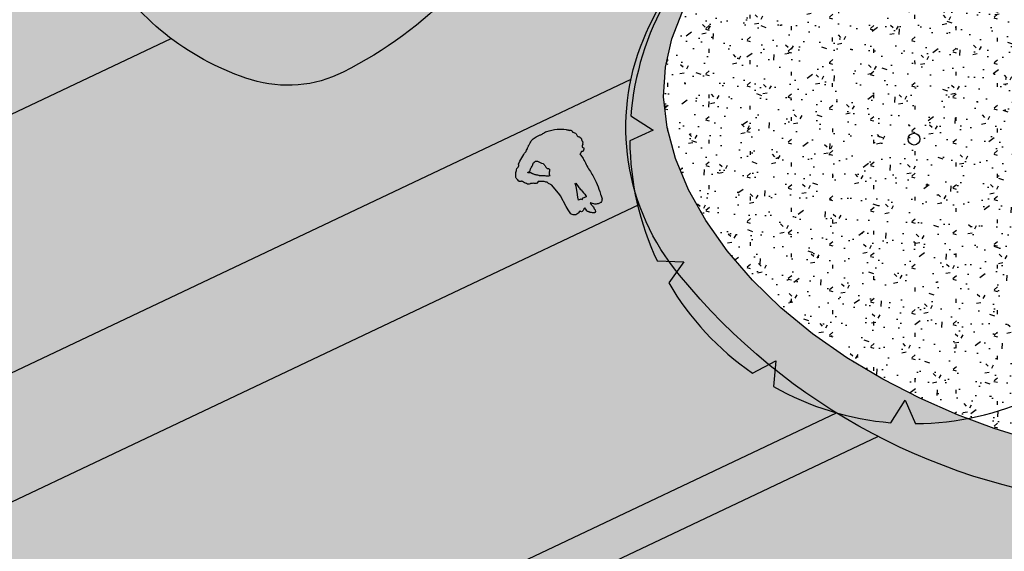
# Model space of a CAD drawing. Header units: metres. Extents: x 233585 to 233911, y 556986 to 557213.
# Tile 49 of 58: x 233777.25 to 233789.89, y 557118.47 to 557125.29. Entities that reach past the tile are written whole.
import ezdxf

# ---------------------------------------------------------------- set-up
doc = ezdxf.new("R2010")
doc.units = ezdxf.units.M
for name, color, linetype, true_color in [('_D_bepl hatch sierbeplanting', 7, 'Continuous', 0x5cab67), ('_D_Bomen1', 7, 'Continuous', 0x12f429), ('_D_People from above', 7, 'Continuous', 0xfc0000)]:
    doc.layers.add(name, color=color, linetype=linetype, true_color=true_color)
for name, color, linetype in [('_D_Design lines', 5, 'Continuous'), ('_D_Hatch_Brick', 7, 'Continuous'), ('_D_Hatches_materials', 253, 'Continuous'), ('hatch', 254, 'Continuous')]:
    doc.layers.add(name, color=color, linetype=linetype)
pattern_1 = [(25.32957, (233760.73632, 557062.104), (-0.1069561, 0.2259655), []), (115.3296, (233760.7363, 557062.104), (-0.451931, -0.2139122), [0.25, -0.25]), (115.3296, (233760.85533, 557062.4369), (-0.451931, -0.2139122), [0.25, -0.25])]

# ---------------------------------------------------------------- blocks, each defined once
blk = doc.blocks.new('People plan5_cad-block.com')
at = {"layer": 'hatch'}
h = blk.add_hatch(color=256, dxfattribs=at)
h.dxf.hatch_style = 1
edge = h.paths.add_edge_path(flags=16)
edge.add_arc((-60.3, -78.5), 283.4, 234.1111, 237.96359, ccw=False)
edge.add_arc((487.6, 678.7), 1218, 232.85398, 234.1111, ccw=False)
edge.add_arc((-228.3, -266.3), 32.5, 215.64917, 232.85398, ccw=False)
edge.add_arc((-412.4, -398.3), 194.1, 35.64917, 40.82795)
edge.add_arc((-272, -277), 8.55, 40.82795, 84.27597)
edge.add_arc((-270.7, -264.4), 4.17, 231.25369, 264.27597, ccw=False)
edge.add_arc((-322.8, -329.2), 79, 51.25369, 56.43741)
edge.add_arc((-286.5, -274.5), 13.3, 56.43741, 73.88419)
edge.add_line((-282.8, -261.7), (-288.2, -260.2))
edge.add_arc((-288.3, -259.5), 0.642, 171.55638, 280.70816, ccw=False)
edge.add_arc((-285.5, -259.9), 3.48, 94.13663, 171.55638, ccw=False)
edge.add_arc((-303.1, -16.1), 241, 274.13663, 277.09834)
edge.add_arc((-275.4, -238.9), 16.4, 277.09834, 307.1846)
edge.add_arc((-275.4, -238.9), 16.4, 307.1846, 334.89202)
edge.add_arc((-232.4, -259.1), 31, 124.99575, 154.89202, ccw=False)
edge.add_arc((-206.9, -295.5), 75.4, 116.57983, 124.99575, ccw=False)
edge.add_arc((-265.1, -179.1), 54.6, 296.57983, 314.523)
edge.add_arc((-250, -194.5), 33.1, 314.523, 330.3337)
edge.add_arc((-194.6, -226.1), 30.7, 128.04686, 150.3337, ccw=False)
edge.add_arc((-209.3, -207.2), 6.77, 94.38589, 128.04686, ccw=False)
edge.add_arc((-214.6, -139.2), 61.5, 274.38589, 283.48114)
edge.add_arc((-200.7, -197.2), 1.83, 283.48114, 343.35897)
edge.add_arc((-197, -198.3), 1.99, 103.5204, 163.35897, ccw=False)
edge.add_arc((-162.3, -342.6), 150.4, 100.55763, 103.5204, ccw=False)
edge.add_arc((-189.1, -198.6), 3.95, 49.63966, 100.55763, ccw=False)
edge.add_arc((-178.6, -186.2), 12.3, 229.63966, 264.23624)
edge.add_arc((-180.5, -204.9), 6.5, 33.71036, 84.23624, ccw=False)
edge.add_arc((-39.6, -111), 162.8, 213.71036, 232.32679)
edge.add_arc((-144.1, -246.3), 8.14, 16.00504, 52.32679, ccw=False)
edge.add_arc((-578.1, -370.8), 459.7, 12.61402, 16.00504, ccw=False)
edge.add_arc((-664, -390), 547.7, 11.03385, 12.61402, ccw=False)
edge.add_arc((-113, -282.6), 13.7, 191.03385, 259.03037)
edge.add_arc((-118.4, -310.6), 14.8, 69.54191, 79.03037, ccw=False)
edge.add_arc((-143.4, -320.1), 38.2, 22.01837, 37.77209, ccw=False)
edge.add_arc((-136, -301.3), 28.3, 316.75971, 350.84641, ccw=False)
edge.add_arc((-84.4, -349.8), 42.5, 136.75971, 160.52562)
edge.add_arc((-86.6, -349), 40.1, 160.52562, 173.11667)
edge.add_arc((-80.2, -349.8), 46.6, 173.11667, 191.93463)
edge.add_arc((-170, -507.6), 154.7, 73.37909, 78.3846)
edge.add_arc((-131.2, -318.9), 38, 238.91775, 258.3846, ccw=False)
edge.add_arc((-267.8, -545.4), 226.4, 58.91775, 66.99284)
edge.add_line((-179.2, -336.9), (-210.2, -322))
edge.add_arc((-213.8, -320.2), 3.93, 333.6813, 371.15774)
edge.add_arc((-211.2, -320), 1.37, 21.82486, 65.31154)
edge = h.paths.add_edge_path(flags=16)
edge.add_line((37.3, -647.2), (14.1, -647.2))
edge.add_line((14.1, -647.2), (20.3, -623.1))
edge.add_line((20.3, -623.1), (32.4, -579.4))
edge.add_line((32.4, -579.4), (43.2, -531.4))
edge.add_line((43.2, -531.4), (45.3, -514.3))
edge.add_line((45.3, -514.3), (45.7, -506.6))
edge.add_line((45.7, -506.6), (53.5, -504.6))
edge.add_line((53.5, -504.6), (60, -539.6))
edge.add_arc((290.9, -496.7), 234.9, 190.53572, 199.70572)
edge.add_arc((-465.2, -767.5), 568.3, 13.16548, 19.70572, ccw=False)
edge.add_arc((80.9, -639.7), 7.44, -3.03418, 13.16548, ccw=False)
edge.add_arc((53.7, -638.3), 34.7, 345.18467, 356.96582, ccw=False)
edge.add_line((87.2, -647.2), (50.8, -647.2))
edge.add_arc((50.8, -650.3), 3.14, 90, 171.9444)
edge.add_arc((71.2, -653.2), 23.7, 171.9444, 192.01504)
edge.add_line((48, -658.1), (44.5, -654.4))
edge.add_line((44.5, -654.4), (37.3, -647.2))
edge = h.paths.add_edge_path()
edge.add_line((227.5, -149), (233.1, -149.9))
edge.add_arc((232.5, -153.7), 3.9, 10.12604, 81.42707, ccw=False)
edge.add_arc((252.1, -150.2), 16, 190.12604, 231.71382)
edge.add_arc((233.6, -173.7), 13.9, -17.52636, 51.71382, ccw=False)
edge.add_arc((289.2, -191.2), 44.4, 162.47364, 179.36304)
edge.add_arc((228.2, -190.5), 16.6, 348.01369, 359.36304, ccw=False)
edge.add_arc((246.9, -194.5), 2.51, 168.01369, 234.75293)
edge.add_arc((244.2, -198.3), 2.18, -8.65574, 54.75293, ccw=False)
edge.add_arc((279.3, -203.7), 33.4, 171.34426, 188.99741)
edge.add_arc((241.9, -209.6), 4.49, -51.7439, 8.99741, ccw=False)
edge.add_arc((310.5, -296.6), 106.3, 128.2561, 132.42023)
edge.add_arc((240.7, -220.2), 2.85, 132.42023, 216.43665)
edge.add_arc((236, -223.7), 3.03, -41.53149, 36.43665, ccw=False)
edge.add_arc((226.9, -215.6), 15.2, 292.38215, 318.46851, ccw=False)
edge.add_arc((233.4, -231.5), 1.89, 112.38215, 151.80778)
edge.add_arc((-2, -105.3), 265.2, 329.05407, 331.80778, ccw=False)
edge.add_arc((228.3, -243.4), 3.34, 149.05407, 225.21188)
edge.add_arc((236.3, -235.4), 14.6, 225.21188, 254.46835)
edge.add_arc((231.7, -251.9), 2.55, -13.8984, 74.46835, ccw=False)
edge.add_arc((163.5, -235), 72.8, 334.86755, 346.1016, ccw=False)
edge.add_arc((189.6, -247.3), 44, 313.43936, 334.86755, ccw=False)
edge.add_arc((216.9, -276.2), 4.17, 252.79986, 313.43936, ccw=False)
edge.add_arc((201.9, -324.7), 46.6, 72.79986, 81.52336)
edge.add_arc((209.5, -274), 4.64, 211.85419, 261.52336, ccw=False)
edge.add_line((205.5, -276.4), (201.2, -278.9))
edge.add_line((201.2, -278.9), (195, -283.1))
edge.add_line((195, -283.1), (184.2, -291.4))
edge.add_line((184.2, -291.4), (181.8, -292.4))
edge.add_arc((8.2, -361.9), 187.1, 7.85653, 21.80176, ccw=False)
edge.add_arc((57.9, -355), 136.9, 1.51113, 7.85653, ccw=False)
edge.add_arc((1021.8, -329.6), 827.4, 181.51113, 189.33602)
edge.add_arc((-448.5, -571.3), 662.7, 0.31636, 9.33602, ccw=False)
edge.add_arc((-938.6, -574), 1152.8, -3.9184, 0.31636, ccw=False)
edge.add_arc((107.4, -645.6), 104.3, 343.28607, 356.0816, ccw=False)
edge.add_arc((220, -679.4), 13.2, 163.28607, 190.95914)
edge.add_arc((141.6, -694.6), 66.6, -19.518, 10.95914, ccw=False)
edge.add_arc((165, -702.9), 41.8, 294.26985, 340.482, ccw=False)
edge.add_arc((168.2, -710.1), 33.9, 250.42343, 294.26985, ccw=False)
edge.add_arc((131.9, -812.4), 74.7, 70.42343, 83.80704)
edge.add_arc((142.5, -714.7), 23.6, 236.34305, 263.80704, ccw=False)
edge.add_arc((199.1, -629.7), 125.7, 227.33757, 236.34305, ccw=False)
edge.add_line((113.9, -722.1), (100.6, -709.9))
edge.add_line((100.6, -709.9), (96.9, -707.6))
edge.add_arc((345.5, -657.9), 253.6, 191.31021, 198.85774)
edge.add_arc((53.3, -757.7), 55.2, 6.19821, 18.85774, ccw=False)
edge.add_arc((-114.7, -776), 224.3, 1.64612, 6.19821, ccw=False)
edge.add_arc((138.5, -768.7), 29, 181.64612, 197.51856)
edge.add_arc((92.1, -783.3), 19.6, -2.18431, 17.51856, ccw=False)
edge.add_arc((92.1, -783.3), 19.6, 301.39944, 357.81569, ccw=False)
edge.add_arc((96.9, -791.3), 10.3, 243.21366, 301.39944, ccw=False)
edge.add_arc((148.8, -688.6), 125.4, 238.16557, 243.21366, ccw=False)
edge.add_arc((161.2, -668.5), 149, 231.07859, 238.16557, ccw=False)
edge.add_arc((60.2, -793.6), 11.8, 51.07859, 68.00419)
edge.add_arc((68.3, -773.7), 9.71, 210.34864, 248.00419, ccw=False)
edge.add_arc((43.1, -788.4), 19.4, 30.34864, 54.62575)
edge.add_arc((81.7, -734.1), 47.2, 222.90113, 234.62575, ccw=False)
edge.add_arc((55.7, -758.2), 11.8, 188.43778, 222.90113, ccw=False)
edge.add_line((44.1, -759.9), (41.6, -743))
edge.add_line((41.6, -743), (39.7, -729.9))
edge.add_arc((43.8, -746.8), 17.4, 103.79955, 116.16462)
edge.add_arc((23.3, -705), 29.2, 277.45771, 296.16462, ccw=False)
edge.add_arc((7.6, -720.8), 23.5, 306.81331, 325.99698, ccw=False)
edge.add_arc((-37.4, -660.7), 98.5, 298.12515, 306.81331, ccw=False)
edge.add_arc((3.4, -737), 12.1, 272.38532, 298.12515, ccw=False)
edge.add_arc((3.4, -737), 12.1, 225.17036, 272.38532, ccw=False)
edge.add_arc((3.4, -737), 12.1, 205.43484, 225.17036, ccw=False)
edge.add_line((-7.5, -742.1), (-9.4, -738.3))
edge.add_arc((22.5, -859.6), 125.5, 104.71768, 106.32008)
edge.add_arc((13.1, -827.5), 92, 106.32008, 117.00538)
edge.add_arc((118.1, -1033.5), 323.2, 117.00538, 118.71028)
edge.add_arc((-50.2, -726.3), 27.1, 259.08365, 298.71028, ccw=False)
edge.add_arc((-44.3, -696), 58, 226.93894, 259.08365, ccw=False)
edge.add_arc((-62.7, -715.6), 31.1, 184.75332, 226.93894, ccw=False)
edge.add_line((-93.7, -718.1), (-100.1, -687.9))
edge.add_line((-100.1, -687.9), (-103.6, -655.4))
edge.add_line((-103.6, -655.4), (-111.1, -553.4))
edge.add_line((-111.1, -553.4), (-112.1, -541.6))
edge.add_line((-112.1, -541.6), (-142, -438))
edge.add_arc((-120.3, -406.3), 38.4, 217.52364, 235.51759, ccw=False)
edge.add_arc((-182.5, -454.1), 40.1, 37.52364, 44.06706)
edge.add_line((-153.7, -426.2), (-160.6, -419.1))
edge.add_arc((-124.3, -392.9), 44.8, 197.69758, 215.82816, ccw=False)
edge.add_arc((-187, -412.9), 21.1, 17.69758, 32.55971)
edge.add_arc((-177.6, -406.8), 9.84, 32.55971, 62.08638)
edge.add_arc((-142.2, -340), 65.8, 229.78199, 242.08638, ccw=False)
edge.add_arc((-223, -435.6), 59.4, 49.78199, 64.9905)
edge.add_line((-197.9, -381.8), (-238.8, -362.7))
edge.add_line((-238.8, -362.7), (-245.3, -369))
edge.add_arc((-266.5, -347), 30.6, 297.83185, 313.99577, ccw=False)
edge.add_arc((-253.5, -371.6), 2.74, 219.02698, 297.83185, ccw=False)
edge.add_line((-255.7, -373.4), (-259.3, -371.1))
edge.add_arc((-260.9, -373.7), 3.05, 58.56038, 91.01634)
edge.add_arc((-261.3, -349.8), 20.9, 251.72834, 271.01634, ccw=False)
edge.add_arc((-261.1, -349.1), 21.6, 228.41082, 251.72834, ccw=False)
edge.add_arc((-296.4, -388.9), 31.5, 48.41082, 79.53303)
edge.add_arc((-278.8, -293.7), 65.2, 246.36098, 259.53303, ccw=False)
edge.add_arc((-305.9, -355.6), 2.32, 66.36098, 150.04286)
edge.add_arc((-309.1, -353.8), 1.37, 254.41098, 330.04286, ccw=False)
edge.add_arc((-238.6, -101.1), 263.7, 250.91491, 254.41098, ccw=False)
edge.add_arc((-320.4, -337.5), 13.6, 224.04333, 250.91491, ccw=False)
edge.add_arc((-428.4, -441.9), 136.7, 44.04333, 51.82324)
edge.add_arc((-334.3, -322.2), 15.6, 207.48294, 231.82324, ccw=False)
edge.add_arc((-421.3, -367.5), 82.6, 27.48294, 47.78175)
edge.add_arc((-368.1, -308.8), 3.3, 47.78175, 101.36047)
edge.add_arc((-370.1, -298.8), 6.86, 249.60154, 281.36047, ccw=False)
edge.add_arc((-363.3, -280.6), 26.3, 233.77417, 249.60154, ccw=False)
edge.add_arc((-414.2, -350.2), 59.9, 53.77417, 63.3979)
edge.add_arc((-383.2, -288.1), 9.5, 205.71992, 243.3979, ccw=False)
edge.add_arc((-388.7, -290.8), 3.37, 142.61447, 205.71992, ccw=False)
edge.add_arc((-394.3, -286.5), 3.72, 322.61447, 386.98515)
edge.add_arc((-416.5, -297.7), 28.6, 26.98515, 39.59706)
edge.add_arc((-381.8, -269.1), 16.4, 183.15533, 219.59706, ccw=False)
edge.add_arc((-152.3, -256.4), 246.2, 179.6728, 183.15533, ccw=False)
edge.add_arc((-387.7, -255.1), 10.9, 158.83926, 179.6728, ccw=False)
edge.add_arc((159.2, -466.8), 597.3, 157.3214, 158.83926, ccw=False)
edge.add_arc((-347.9, -254.8), 47.7, 145.11768, 157.3214, ccw=False)
edge.add_arc((-397.9, -220), 13.2, 325.11768, 352.4758)
edge.add_arc((-374.6, -223.1), 10.2, 135.18623, 172.4758, ccw=False)
edge.add_arc((-433.4, -164.7), 72.6, 315.18623, 329.08791)
edge.add_arc((-299.1, -245.1), 83.9, 145.10707, 149.08791, ccw=False)
edge.add_arc((-336.7, -218.9), 38.1, 112.62467, 145.10707, ccw=False)
edge.add_arc((-369.7, -139.7), 47.7, 292.62467, 304.12789)
edge.add_arc((-353.2, -164.1), 18.2, 304.12789, 326.68439)
edge.add_arc((-372, -151.7), 40.8, 326.68439, 346.44035)
edge.add_arc((-317.1, -165), 15.8, 146.17128, 166.44035, ccw=False)
edge.add_line((-330.1, -156.2), (-313.5, -139.9))
edge.add_line((-313.5, -139.9), (-271, -111.9))
edge.add_line((-271, -111.9), (-259.8, -101.9))
edge.add_line((-259.8, -101.9), (-249.1, -95))
edge.add_arc((-208.6, -158), 74.9, 109.85867, 122.70614, ccw=False)
edge.add_arc((-239.6, -72), 16.5, 289.85867, 314.43869)
edge.add_arc((-170.8, -142.2), 81.8, 122.433, 134.43869, ccw=False)
edge.add_arc((-223.5, -59.2), 16.5, 302.433, 332.196)
edge.add_arc((-192.4, -75.6), 18.7, 123.49365, 152.196, ccw=False)
edge.add_arc((-223.1, -29.2), 37, 303.49365, 319.82091)
edge.add_arc((-223.1, -29.2), 37, 319.82091, 326.41707)
edge.add_arc((-187.2, -53.1), 6.18, 116.29073, 146.41707, ccw=False)
edge.add_arc((-221.2, 15.8), 70.6, 296.29073, 307.7288)
edge.add_arc((428.5, -823.9), 991.1, 126.46034, 127.7288, ccw=False)
edge.add_arc((-97.3, -112.3), 106.2, 109.43166, 126.46034, ccw=False)
edge.add_arc((-94.7, -119.7), 114.1, 98.99174, 109.43166, ccw=False)
edge.add_arc((-81.7, -201.9), 197.3, 84.72934, 98.99174, ccw=False)
edge.add_arc((-55.5, 82.1), 87.9, 264.72934, 281.43965)
edge.add_arc((170.2, -1033), 1049.8, 100.44892, 101.43965, ccw=False)
edge.add_arc((-8.2, -65.9), 66.5, 82.91751, 100.44892, ccw=False)
edge.add_arc((-69.1, -556.2), 560.5, 73.64287, 82.91751, ccw=False)
edge.add_arc((20, -252.5), 243.9, 55.56015, 73.64287, ccw=False)
edge.add_arc((347, 224.3), 334.2, 235.56015, 238.10138)
edge.add_arc((164.9, -68.2), 10.4, 24.30539, 58.10138, ccw=False)
edge.add_arc((181.2, -60.9), 7.45, 204.30539, 222.05036)
edge.add_arc((181.2, -60.9), 7.45, 222.05036, 272.45619)
edge.add_arc((182.3, -86.3), 18, 51.19543, 92.45619, ccw=False)
edge.add_arc((182.3, -86.3), 18, 23.65581, 51.19543, ccw=False)
edge.add_arc((181, -86.9), 19.4, -13.18899, 23.65581, ccw=False)
edge.add_arc((203.3, -92.1), 3.49, 166.81101, 244.51188)
edge.add_arc((193.2, -113.3), 20, 38.88413, 64.51188, ccw=False)
edge.add_arc((426.3, 74.7), 279.5, 218.88413, 222.12423)
edge.add_arc((209.3, -121.6), 13.1, 3.97613, 42.12423, ccw=False)
edge.add_arc((360.5, -111.1), 138.5, 183.97613, 194.00915)
edge.add_arc((274.4, -132.6), 49.7, 194.00915, 199.31174)
at = {"color": 0}
for points in [[(227.5, -149), (233.1, -149.9, -0.321551), (236.4, -153, 0.183479), (242.2, -162.8, -0.311658), (246.9, -177.8, 0.073828), (244.8, -190.7, -0.049561), (244.4, -194, 0.299725), (245.4, -196.6, -0.283955), (246.3, -198.7, 0.077179), (246.4, -208.9, -0.271419), (244.7, -213.1, 0.018171), (238.8, -218.1, 0.383946), (238.5, -221.9, -0.353962), (238.3, -225.7, -0.114317), (232.7, -229.7, 0.173744), (231.8, -230.6, -0.012016), (225.5, -241.6, 0.345098), (226, -245.7, 0.128353), (232.3, -249.4, -0.405889), (234.1, -252.5, -0.049057), (229.4, -265.9, -0.093772), (219.8, -279.2, -0.270942), (215.7, -280.2, 0.038082), (208.8, -278.6, -0.220181), (205.5, -276.4), (201.2, -278.9), (195, -283.1), (184.2, -291.4), (181.8, -292.4, -0.060923), (193.5, -336.3, -0.027694), (194.7, -351.4, 0.034156), (205.4, -463.8, -0.039376), (214.1, -567.6, -0.01848), (211.5, -652.8, -0.055889), (207.3, -675.6, 0.121337), (207, -682, -0.133771), (204.4, -716.9, -0.204416), (182.2, -741, -0.193685), (156.9, -742, 0.058463), (139.9, -738.1, -0.120411), (129.4, -734.3, -0.039314), (113.9, -722.1), (100.6, -709.9), (96.9, -707.6, 0.032944), (105.6, -739.9, -0.055294), (108.2, -751.8, -0.019865), (109.5, -769.5, 0.069368), (110.8, -777.4, -0.086182), (111.7, -784.1, -0.251258), (102.3, -800.1, -0.259483), (92.3, -800.5, -0.02203), (82.6, -795.1, -0.030933), (67.6, -784.4, 0.073986), (64.6, -782.7, -0.165798), (59.9, -778.6, 0.106327), (54.4, -772.5, -0.051203), (47.1, -766.2, -0.151519), (44.1, -759.9), (41.6, -743), (39.7, -729.9, 0.054005), (36.1, -731.2, -0.081806), (27.1, -733.9, -0.083901), (21.7, -739.6, -0.037927), (9.1, -747.6, -0.112786), (3.9, -749, -0.208979), (-5.1, -745.5, -0.086326), (-7.5, -742.1), (-9.4, -738.3, 0.006992), (-12.7, -739.2, 0.046657), (-28.7, -745.5, 0.007439), (-37.2, -750, -0.174648), (-55.3, -752.9, -0.141185), (-83.9, -738.3, -0.186177), (-93.7, -718.1), (-100.1, -687.9), (-103.6, -655.4), (-111.1, -553.4), (-112.1, -541.6), (-142, -438, -0.078675), (-150.7, -429.7, 0.028559), (-153.7, -426.2), (-160.6, -419.1, -0.079275), (-167, -406.5, 0.064939), (-169.3, -401.5, 0.129552), (-172.9, -398.1, -0.05374), (-184.6, -390.2, 0.066457), (-197.9, -381.8), (-238.8, -362.7), (-245.3, -369, -0.070646), (-252.3, -374.1, -0.358076), (-255.7, -373.4), (-259.3, -371.1, 0.14257), (-260.9, -370.7, -0.084359), (-267.9, -369.6, -0.102094), (-275.4, -365.3, 0.136637), (-290.6, -357.9, -0.057537), (-305, -353.5, 0.382272), (-307.9, -354.4, -0.342532), (-309.4, -355.1, -0.015256), (-324.8, -350.3, -0.11779), (-330.1, -346.9, 0.033959), (-343.9, -334.5, -0.106606), (-348.1, -329.4, 0.088803), (-365.8, -306.4, 0.238136), (-368.7, -305.6, -0.139468), (-372.5, -305.3, -0.06917), (-378.8, -301.8, 0.042016), (-387.4, -296.6, -0.165899), (-391.7, -292.2, -0.282526), (-391.4, -288.7, 0.288497), (-391, -284.8, 0.055085), (-394.4, -279.5, -0.160361), (-398.2, -270, -0.015197), (-398.6, -255, -0.091155), (-397.8, -251.1, -0.006623), (-391.9, -236.4, -0.053299), (-387, -227.6, 0.119943), (-384.8, -221.7, -0.164158), (-381.9, -215.9, 0.060732), (-371.1, -202, -0.017371), (-367.9, -197.1, -0.142688), (-351.3, -183.7, 0.050234), (-342.9, -179.2, 0.09874), (-337.9, -174.1, 0.086416), (-332.4, -161.3, -0.088672), (-330.1, -156.2), (-313.5, -139.9), (-271, -111.9), (-259.8, -101.9), (-249.1, -95, -0.056116), (-234, -87.5, 0.107664), (-228.1, -83.8, -0.052433), (-214.7, -73.2, 0.130601), (-208.9, -66.9, -0.125897), (-202.7, -60, 0.071362), (-194.9, -53.1, 0.028789), (-192.3, -49.7, -0.132213), (-189.9, -47.5, 0.049949), (-178, -40.1, -0.005535), (-160.5, -26.8, -0.074439), (-132.7, -12.1, -0.045584), (-112.5, -7, -0.062312), (-63.6, -5.4, 0.073042), (-38.1, -4, -0.004323), (-20.2, -0.6, -0.076645), (0, 0, -0.04049), (88.7, -18.4, -0.079065), (158, -51.3, 0.011089), (170.4, -59.4, -0.148541), (174.4, -63.9, 0.077582), (175.6, -65.9, 0.223553), (181.5, -68.3, -0.182005), (193.6, -72.3, -0.120746), (198.8, -79.1, -0.162165), (199.9, -91.3, 0.35265), (201.8, -95.3, -0.112291), (208.8, -100.8, 0.014139), (219, -112.8, -0.168007), (222.4, -120.7, 0.043805), (226.2, -144.6, 0.023141), (227.5, -149)], [(-210.6, -318.7, -0.016811), (-226.4, -308.1, -0.005485), (-247.9, -292.2, -0.075211), (-254.7, -285.2, 0.022601), (-265.5, -271.5, 0.191882), (-271.1, -268.5, -0.145092), (-273.3, -267.6, 0.022622), (-279.1, -263.4, 0.076273), (-282.8, -261.7), (-288.2, -260.2, -0.515872), (-288.9, -259.4, -0.351272), (-285.7, -256.5, 0.012924), (-273.3, -255.3, 0.132035), (-265.4, -252, 0.121489), (-260.5, -245.9, -0.131192), (-250.2, -233.7, -0.036738), (-240.7, -228, 0.078452), (-226.8, -218.1, 0.069097), (-221.3, -210.9, -0.097552), (-213.5, -201.9, -0.147939), (-209.9, -200.5, 0.039706), (-200.2, -199, 0.267378), (-198.9, -197.7, -0.267194), (-197.5, -196.3, -0.012928), (-189.8, -194.7, -0.225901), (-186.6, -195.6, 0.152113), (-179.8, -198.5, -0.224103), (-175.1, -201.3, 0.081409), (-139.1, -239.9, -0.159824), (-136.3, -244, -0.014797), (-129.5, -270.4, -0.006895), (-126.5, -285.2, 0.305714), (-115.6, -296, -0.041425), (-113.2, -296.7, -0.068847), (-108, -305.8, -0.149838), (-115.3, -320.7, 0.104072), (-124.4, -335.6, 0.054994), (-126.5, -344.2, 0.082294), (-125.8, -359.4, 0.021844), (-138.9, -356.1, -0.085145), (-150.8, -351.4, 0.035249), (-179.2, -336.9), (-210.2, -322, 0.164995), (-209.9, -319.5, 0.192057), (-210.6, -318.7), (-210.6, -318.7)], [(37.3, -647.2), (14.1, -647.2), (20.3, -623.1), (32.4, -579.4), (43.2, -531.4), (45.3, -514.3), (45.7, -506.6), (53.5, -504.6), (60, -539.6, 0.040033), (69.8, -575.8, -0.028545), (88.2, -638, -0.070802), (88.4, -640.1, -0.05145), (87.2, -647.2), (50.8, -647.2, 0.373608), (47.7, -649.9, 0.087799), (48, -658.1), (44.5, -654.4)]]:
    blk.add_lwpolyline(points, format="xyb", close=True, dxfattribs=at)
blk = doc.blocks.new('*U2')
at = {"color": 0, "linetype": 'ByBlock', "lineweight": -2}
for p, q in [((-15.9, 334.8), (-31.8, 363.7)), ((0, 365), (-15.9, 334.8)), ((153.7, 297.9), (154.3, 330.8)), ((-182.5, 316.1), (-181.2, 282)), ((182.5, 316.1), (153.7, 297.9)), ((-181.2, 282), (-209.4, 299)), ((282, 181.2), (299, 209.4)), ((-316.1, 182.5), (-297.9, 153.7)), ((316.1, 182.5), (282, 181.2)), ((-297.9, 153.7), (-330.8, 154.3)), ((334.8, 15.9), (363.7, 31.8)), ((365, 0), (334.8, 15.9)), ((-365, 0), (-334.8, -15.9)), ((-334.8, -15.9), (-363.7, -31.8)), ((316.1, -182.5), (297.9, -153.7)), ((297.9, -153.7), (330.8, -154.3)), ((-316.1, -182.5), (-282, -181.2)), ((-282, -181.2), (-299, -209.4)), ((182.5, -316.1), (181.2, -282)), ((181.2, -282), (209.4, -299)), ((-182.5, -316.1), (-153.7, -297.9)), ((-153.7, -297.9), (-154.3, -330.8)), ((0, -365), (15.9, -334.8)), ((15.9, -334.8), (31.8, -363.7))]:
    blk.add_line(p, q, dxfattribs=at)
blk.add_circle((0, 0), 7.61, dxfattribs=at)
for start, end in [(95, 120), (65, 90), (35, 60), (125, 150), (5, 30), (155, 180), (335, 359.9999), (185, 210), (305, 330), (215, 240), (275, 300), (245, 270)]:
    blk.add_arc((0, 0), 365, start, end, dxfattribs=at)

msp = doc.modelspace()

# ---------------------------------------------------------------- hatches: boundary and pattern name
at = {"layer": '_D_bepl hatch sierbeplanting', "true_color": 0xad4d8c}
h = msp.add_hatch(dxfattribs=at)
h.set_pattern_fill('AR-CONC', color=225, scale=0.003, angle=-10.4245)
h.set_pattern_definition([(39.57550696, (-1.20942, 2.79074), (0.52888066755, -0.145921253), [0.05715, -0.62865]), (344.57550696, (-1.2094, 2.79074), (-0.00027586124, 0.58284069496), [0.04572, -0.5029217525]), (90.02695166, (-1.16535, 2.7786), (0.52860480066, 0.43691941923), [0.0485700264, -0.5342707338]), (35.75970696, (-1.18185, 2.9406), (0.7769926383, -0.27119195), [0.085725, -0.942975]), (86.21106457, (-1.1171, 2.918), (0.8347643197, 0.6011590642), [0.0728550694, -0.8014068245]), (340.75965813, (-1.18185, 2.9406), (0.8347643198, 0.6011590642), [0.0685799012, -0.7543791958]), (10.57550696, (-1.1138, 2.88936), (0.39182415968, -0.38403082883), [0.05715, -0.62865]), (315.57550696, (-1.1138, 2.88936), (0.28232649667, 0.50989609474), [0.04572, -0.50292]), (61.02695196, (-1.08115, 2.85736), (0.67415065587, 0.1258652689), [0.0485700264, -0.5342698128]), (27.075506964, (-1.20942, 2.79074), (0.05501093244, 0.247801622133), [0, -0.496824, 0, -0.51054, 0, -0.504825]), (357.075506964, (-1.20942, 2.79074), (0.25153015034, 0.25931007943), [0, -0.291084, 0, -0.485394, 0, -0.192405]), (317.075506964, (-1.37654, 2.82149), (0.39694802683, -0.09050367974), [0, -0.1905, 0, -0.59436, 0, -0.78867]), (307.075506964, (-1.4515, 2.83527), (0.4508545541, -0.00538687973), [0, -0.24765, 0, -0.394716, 0, -0.56007])])
h.paths.add_polyline_path([(233787.43, 557121.261), (233787.025, 557121.594), (233786.659, 557121.951), (233786.336, 557122.326), (233786.061, 557122.714), (233785.837, 557123.11), (233785.67, 557123.51), (233785.562, 557123.909), (233785.518, 557124.3), (233785.541, 557124.681), (233785.624, 557125.047), (233785.759, 557125.396), (233785.94, 557125.725), (233786.157, 557126.03), (233786.403, 557126.31), (233786.67, 557126.56), (233786.951, 557126.779), (233787.238, 557126.963), (233787.53, 557127.112), (233787.825, 557127.225), (233788.121, 557127.303), (233788.418, 557127.344), (233788.714, 557127.348), (233789.008, 557127.315), (233789.299, 557127.245), (233789.585, 557127.137), (233789.866, 557126.991), (233790.14, 557126.808), (233790.407, 557126.586), (233790.664, 557126.328), (233790.912, 557126.032), (233791.149, 557125.698), (233791.374, 557125.327), (233791.587, 557124.921), (233791.785, 557124.488), (233791.968, 557124.04), (233792.136, 557123.588), (233792.286, 557123.141), (233792.418, 557122.712), (233792.531, 557122.311), (233792.623, 557121.949), (233792.695, 557121.634), (233792.745, 557121.363), (233792.775, 557121.129), (233792.784, 557120.928), (233792.773, 557120.752), (233792.742, 557120.596), (233792.691, 557120.454), (233792.62, 557120.319), (233792.53, 557120.189), (233792.416, 557120.065), (233792.275, 557119.953), (233792.103, 557119.857), (233791.896, 557119.784), (233791.65, 557119.737), (233791.361, 557119.721), (233791.025, 557119.743), (233790.641, 557119.804), (233790.216, 557119.906), (233789.763, 557120.046), (233789.291, 557120.223), (233788.81, 557120.434), (233788.333, 557120.679), (233787.87, 557120.955)])
at = {"layer": '_D_Hatch_Brick', "true_color": 0xe7d8d3}
h = msp.add_hatch(dxfattribs=at)
h.set_pattern_fill('207_69_KEPERV', color=254, scale=0.001, angle=90, pattern_type=2)
h.set_pattern_definition([(115.32957, (233765.316856, 557067.03655), (-0.091886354, 0.032846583), [0.276, -0.069, -0.069]), (205.32957, (233765.37922, 557067.06607), (-0.091886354, 0.032846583), [0.276, -0.138])])
edge = h.paths.add_edge_path()
edge.add_arc((233791.42, 557120.799), 1.727, 3.9009, 7.8293)
edge.add_arc((233781.367, 557119.417), 11.875, 7.8293, 35.5832)
edge.add_arc((233788.617, 557124.604), 2.96, 35.5832, 64.0441)
edge.add_line((233789.912, 557127.266), (233789.909, 557127.272))
edge.add_line((233789.909, 557127.272), (233786.167, 557134.594))
edge.add_arc((233781.255, 557132.878), 5.203, 19.251, 34.715)
edge.add_line((233785.532, 557135.841), (233779.481, 557147.711))
edge.add_line((233779.481, 557147.711), (233786.339, 557153.851))
edge.add_line((233786.339, 557153.851), (233786.35, 557153.85))
edge.add_line((233786.35, 557153.85), (233787.496, 557154.161))
edge.add_line((233787.496, 557154.161), (233801.839, 557158.392))
edge.add_line((233801.839, 557158.392), (233786.719, 557210.008))
edge.add_line((233786.719, 557210.008), (233792.668, 557210.008))
edge.add_line((233792.668, 557210.008), (233807.318, 557159.996))
edge.add_line((233807.318, 557159.996), (233825.197, 557165.234))
edge.add_line((233825.197, 557165.234), (233827.473, 557156.95))
edge.add_line((233827.473, 557156.95), (233784.752, 557145.568))
edge.add_line((233784.752, 557145.568), (233810.32, 557095.336))
edge.add_line((233810.32, 557095.336), (233807.034, 557093.66))
edge.add_line((233807.034, 557093.66), (233793.143, 557120.917))
at = {"layer": '_D_Hatches_materials'}
h = msp.add_hatch(dxfattribs=at)
h.set_pattern_fill('1000_500_HALFSTV', color=256, scale=0.0003, angle=90, pattern_type=2)
h.set_pattern_definition([(115.32957, (233757.10698, 557075.32204), (-0.13557928, -0.06417366), []), (205.32957, (233757.10698, 557075.32204), (0.1283473, -0.2711586), [0.15, -0.15]), (205.32957, (233756.90723, 557075.39345), (0.1283473, -0.2711586), [0.15, -0.15])])
edge = h.paths.add_edge_path()
edge.add_line((233766.733, 557097.027), (233753.169, 557090.607))
edge.add_line((233753.169, 557090.607), (233753.976, 557087.67))
edge.add_line((233753.976, 557087.67), (233770.21, 557095.354))
edge.add_arc((233783.639, 557127.71), 35.032, 241.1445, 247.4587, ccw=False)
edge = h.paths.add_edge_path()
edge.add_line((233761.018, 557100.96), (233751.556, 557096.482))
edge.add_line((233751.556, 557096.482), (233752.497, 557093.055))
edge.add_line((233752.497, 557093.055), (233764.175, 557098.582))
edge.add_arc((233783.639, 557127.71), 35.033, 229.7796, 236.2473, ccw=False)
edge = h.paths.add_edge_path()
edge.add_line((233756.888, 557105.09), (233750.078, 557101.867))
edge.add_line((233750.078, 557101.867), (233751.153, 557097.95))
edge.add_line((233751.153, 557097.95), (233759.797, 557102.042))
edge.add_arc((233783.639, 557127.71), 35.033, 220.2159, 227.1119, ccw=False)
edge = h.paths.add_edge_path()
edge.add_line((233754.438, 557108.356), (233749.002, 557105.783))
edge.add_line((233749.002, 557105.783), (233749.943, 557102.356))
edge.add_line((233749.943, 557102.356), (233756.557, 557105.487))
edge.add_arc((233783.639, 557127.71), 35.033, 213.535, 219.3714, ccw=False)
edge = h.paths.add_edge_path()
edge.add_line((233752.192, 557112.272), (233747.793, 557110.189))
edge.add_line((233747.793, 557110.189), (233748.599, 557107.252))
edge.add_line((233748.599, 557107.252), (233753.631, 557109.633))
edge.add_arc((233783.639, 557127.71), 35.033, 206.1472, 211.0633, ccw=False)
edge = h.paths.add_edge_path()
edge.add_arc((233788.617, 557124.604), 2.96, 78.6997, 119.3087, ccw=False)
edge.add_line((233789.197, 557127.507), (233788.26, 557129.344))
edge.add_line((233788.26, 557129.344), (233784.314, 557127.476))
edge.add_arc((233773.304, 557134.971), 13.319, 315.7201, 325.7539, ccw=False)
edge.add_arc((233778.958, 557129.457), 5.421, 296.8065, 315.7201, ccw=False)
edge.add_arc((233780.693, 557126.025), 1.576, 252.7267, 296.8065, ccw=False)
edge.add_arc((233781.229, 557127.75), 3.382, 232.9408, 252.7267, ccw=False)
edge.add_line((233779.191, 557125.051), (233752.251, 557112.299))
edge.add_arc((233783.639, 557127.71), 34.968, 206.1488, 211.074)
edge.add_line((233753.69, 557109.661), (233785.1, 557124.529))
edge.add_arc((233789.253, 557123.43), 4.296, 119.0358, 165.1753, ccw=False)
edge = h.paths.add_edge_path()
edge.add_line((233750.312, 557116.914), (233746.448, 557115.085))
edge.add_line((233746.448, 557115.085), (233747.12, 557112.637))
edge.add_line((233747.12, 557112.637), (233751.171, 557114.554))
edge.add_arc((233783.639, 557127.71), 35.033, 197.9493, 202.0567, ccw=False)
edge = h.paths.add_edge_path()
edge.add_arc((233785.921, 557133.26), 10.168, 202.7387, 204.5382, ccw=False)
edge.add_line((233776.542, 557129.329), (233750.371, 557116.942))
edge.add_arc((233783.639, 557127.71), 34.968, 197.9355, 202.0506)
edge.add_line((233751.23, 557114.582), (233777.675, 557127.099))
edge.add_arc((233801.946, 557140.908), 27.924, 205.1585, 209.6371, ccw=False)
edge = h.paths.add_edge_path()
edge.add_arc((233781.793, 557133.092), 4.625, 347.5147, 358.3923, ccw=False)
edge.add_arc((233773.304, 557134.971), 13.319, 342.9065, 347.5147, ccw=False)
edge.add_line((233786.035, 557131.056), (233787.122, 557131.576))
edge.add_line((233787.122, 557131.576), (233786.416, 557132.962))
edge = h.paths.add_edge_path()
edge.add_line((233776.19, 557135.248), (233773.135, 557133.802))
edge.add_arc((233768.697, 557138), 6.11, 277.3041, 316.5876, ccw=False)
edge.add_arc((233768.498, 557139.556), 7.678, 274.6923, 277.3041, ccw=False)
edge.add_line((233769.126, 557131.904), (233744.97, 557120.47))
edge.add_line((233744.97, 557120.47), (233745.507, 557118.512))
edge.add_line((233745.507, 557118.512), (233775.759, 557132.831))
edge.add_arc((233780.856, 557133.168), 5.108, 155.9808, 183.79, ccw=False)
edge = h.paths.add_edge_path()
edge.add_line((233783.49, 557138.702), (233782.219, 557138.101))
edge.add_arc((233780.733, 557132.357), 5.934, 52.9057, 75.4982, ccw=False)
edge.add_line((233784.312, 557137.089), (233783.49, 557138.702))
edge = h.paths.add_edge_path()
edge.add_line((233753.221, 557131.014), (233743.357, 557126.345))
edge.add_line((233743.357, 557126.345), (233743.76, 557124.876))
edge.add_line((233743.76, 557124.876), (233756.067, 557130.701))
edge.add_arc((233756.466, 557147.462), 16.765, 258.839, 268.6366, ccw=False)
edge = h.paths.add_edge_path()
edge.add_line((233762.36, 557135.339), (233760.318, 557134.375))
edge.add_arc((233757.367, 557132.703), 3.392, 3.6381, 29.5298, ccw=False)
edge.add_line((233760.751, 557132.919), (233763.282, 557134.116))
edge.add_arc((233768.97, 557139.364), 7.739, 211.3395, 222.6986, ccw=False)
edge = h.paths.add_edge_path()
edge.add_line((233780.763, 557144.05), (233776.282, 557141.929))
edge.add_arc((233757.901, 557143.601), 18.457, 349.2287, 354.803, ccw=False)
edge.add_line((233776.033, 557140.152), (233781.445, 557142.713))
edge.add_line((233781.445, 557142.713), (233780.763, 557144.05))
edge = h.paths.add_edge_path()
edge.add_arc((233776.801, 557130.536), 18.441, 138.8344, 139.6666, ccw=False)
edge.add_line((233762.918, 557142.675), (233762.322, 557142.513))
edge.add_line((233762.322, 557142.513), (233756.516, 557139.765))
edge.add_arc((233739.525, 557123.026), 23.851, 42.0451, 44.5709, ccw=False)
edge.add_line((233757.237, 557138.999), (233761.931, 557141.221))
edge.add_arc((233767.202, 557138.686), 5.849, 139.6666, 154.3108, ccw=False)
edge = h.paths.add_edge_path()
edge.add_line((233746.821, 557135.176), (233741.609, 557132.709))
edge.add_line((233741.609, 557132.709), (233741.878, 557131.73))
edge.add_line((233741.878, 557131.73), (233747.267, 557134.281))
edge.add_arc((233751.805, 557137.104), 5.344, 201.148, 211.8867, ccw=False)
edge = h.paths.add_edge_path()
edge.add_arc((233791.957, 557127.085), 8.035, 219.1188, 238.3351)
edge.add_line((233787.739, 557120.246), (233756.618, 557105.516))
edge.add_arc((233783.639, 557127.71), 34.968, 213.5504, 219.398, ccw=False)
edge.add_line((233754.497, 557108.384), (233785.205, 557122.919))
edge.add_arc((233787.978, 557123.908), 2.944, 199.6374, 220.0116)
edge = h.paths.add_edge_path()
edge.add_line((233798.258, 557108.63), (233796.895, 557111.304))
edge.add_line((233796.895, 557111.304), (233766.805, 557097.061))
edge.add_arc((233783.639, 557127.71), 34.967, 241.2214, 247.5551)
edge.add_line((233770.289, 557095.391), (233798.258, 557108.63))
edge = h.paths.add_edge_path()
edge.add_line((233795.759, 557113.532), (233794.169, 557116.652))
edge.add_line((233794.169, 557116.652), (233761.082, 557100.991))
edge.add_arc((233783.639, 557127.71), 34.967, 229.828, 236.3111)
edge.add_line((233764.243, 557098.615), (233795.759, 557113.532))
edge = h.paths.add_edge_path()
edge.add_line((233793.488, 557117.988), (233792.665, 557119.603))
edge.add_arc((233791.42, 557120.799), 1.727, 265.1201, 316.124, ccw=False)
edge.add_arc((233791.957, 557127.085), 8.035, 242.6986, 265.1202, ccw=False)
edge.add_line((233788.271, 557119.945), (233756.949, 557105.119))
edge.add_arc((233783.639, 557127.71), 34.968, 220.2442, 227.1545)
edge.add_line((233759.861, 557102.072), (233793.488, 557117.988))
h = msp.add_hatch(dxfattribs=at)
h.set_pattern_fill('1000_500_HALFSTV', color=256, scale=0.0005, pattern_type=2)
h.set_pattern_definition(pattern_1)
h.paths.add_polyline_path([(233776.05, 557140.16), (233775.965, 557139.684), (233775.682, 557138.542), (233775.322, 557137.434), (233774.88, 557136.378), (233774.357, 557135.392), (233773.748, 557134.496), (233773.135, 557133.802), (233776.237, 557135.27), (233776.451, 557135.757), (233776.998, 557136.53), (233777.669, 557137.169), (233778.439, 557137.668), (233779.282, 557138.022), (233780.171, 557138.224), (233781.082, 557138.27), (233781.989, 557138.156), (233782.201, 557138.092), (233783.49, 557138.702), (233781.445, 557142.713)])
edge = h.paths.add_edge_path()
edge.add_arc((233759.077, 557132.802), 1.679, 308.5804, 363.9915)
edge.add_line((233760.751, 557132.919), (233763.284, 557134.117))
edge.add_line((233763.284, 557134.117), (233763.74, 557133.641))
edge.add_line((233763.74, 557133.641), (233764.567, 557133))
edge.add_line((233764.567, 557133), (233765.474, 557132.499))
edge.add_line((233765.474, 557132.499), (233766.439, 557132.142))
edge.add_line((233766.439, 557132.142), (233767.441, 557131.93))
edge.add_line((233767.441, 557131.93), (233768.46, 557131.862))
edge.add_line((233768.46, 557131.862), (233769.151, 557131.915))
edge.add_line((233769.151, 557131.915), (233744.97, 557120.47))
edge.add_line((233744.97, 557120.47), (233743.76, 557124.876))
edge.add_line((233743.76, 557124.876), (233756.067, 557130.701))
edge.add_arc((233756.466, 557147.462), 16.765, 268.6366, 274.1331)
edge.add_arc((233757.355, 557136.162), 5.431, 273.3701, 300.6411)
h = msp.add_hatch(color=254, dxfattribs=at)
h.dxf.hatch_style = 1
h.paths.add_polyline_path([(233786.308, 557132.092, 0.151874), (233786.079, 557134.828, 0.088495), (233785.123, 557136.349, 0.156105), (233781.989, 557138.156, 0.176686), (233778.439, 557137.668, 0.297628), (233775.764, 557132.764, 0.095159), (233776.67, 557129.037, 0.0317), (233778.374, 557125.937, 0.177702), (233780.225, 557124.52, 0.194742), (233781.403, 557124.619, 0.082714), (233782.84, 557125.672, 0.139627)])
h.paths.add_polyline_path([(233776.568, 557130.998), (233776.263, 557132.082), (233776.102, 557133.138), (233776.118, 557134.132), (233776.333, 557135.031), (233776.73, 557135.824), (233777.279, 557136.505), (233777.954, 557137.066), (233778.726, 557137.499), (233779.567, 557137.799), (233780.449, 557137.957), (233781.344, 557137.967), (233782.226, 557137.826), (233783.07, 557137.543), (233783.854, 557137.132), (233784.555, 557136.607), (233785.151, 557135.981), (233785.618, 557135.268), (233785.934, 557134.482), (233786.076, 557133.637), (233786.03, 557132.746), (233785.819, 557131.83), (233785.473, 557130.906), (233785.024, 557129.996), (233784.503, 557129.119), (233783.939, 557128.295), (233783.366, 557127.544), (233782.813, 557126.884), (233782.304, 557126.336), (233781.835, 557125.908), (233781.391, 557125.612), (233780.962, 557125.456), (233780.533, 557125.45), (233780.094, 557125.604), (233779.63, 557125.927), (233779.129, 557126.428), (233778.586, 557127.11), (233778.026, 557127.943), (233777.482, 557128.893), (233776.985, 557129.923)], flags=16)
h = msp.add_hatch(dxfattribs=at)
h.set_pattern_fill('1000_500_HALFSTV', color=256, scale=0.0005, pattern_type=2)
h.set_pattern_definition(pattern_1)
h.paths.add_polyline_path([(233777.758, 557126.833), (233777.624, 557127.076), (233747.12, 557112.637), (233747.793, 557110.189), (233779.225, 557125.067), (233779.002, 557125.237), (233778.374, 557125.937)])
h.paths.add_polyline_path([(233786.063, 557131.069), (233785.74, 557130.156), (233785.308, 557129.207), (233784.807, 557128.296), (233784.272, 557127.456), (233788.26, 557129.344), (233787.124, 557131.572)])
h = msp.add_hatch(color=254, dxfattribs=at)
h.dxf.hatch_style = 1
h.paths.add_polyline_path([(233791.024, 557126.327, 0.38249), (233787.167, 557127.185, 0.167813), (233785.259, 557125.039, 0.280184), (233785.723, 557122.015, 0.203441), (233791.273, 557119.079, 0.480779), (233793.131, 557121.035, 0.121695)])
h.paths.add_polyline_path([(233786.061, 557122.714), (233785.837, 557123.11), (233785.67, 557123.51), (233785.562, 557123.909), (233785.518, 557124.3), (233785.541, 557124.681), (233785.624, 557125.047), (233785.759, 557125.396), (233785.94, 557125.725), (233786.157, 557126.03), (233786.403, 557126.31), (233786.67, 557126.56), (233786.951, 557126.779), (233787.238, 557126.963), (233787.53, 557127.112), (233787.825, 557127.225), (233788.121, 557127.303), (233788.418, 557127.344), (233788.714, 557127.348), (233789.008, 557127.315), (233789.299, 557127.245), (233789.585, 557127.137), (233789.866, 557126.991), (233790.14, 557126.808), (233790.407, 557126.586), (233790.664, 557126.328), (233790.912, 557126.032), (233791.149, 557125.698), (233791.374, 557125.327), (233791.587, 557124.921), (233791.785, 557124.488), (233791.968, 557124.04), (233792.136, 557123.588), (233792.286, 557123.141), (233792.418, 557122.712), (233792.531, 557122.311), (233792.623, 557121.949), (233792.695, 557121.634), (233792.745, 557121.363), (233792.775, 557121.129), (233792.784, 557120.928), (233792.773, 557120.752), (233792.742, 557120.596), (233792.691, 557120.454), (233792.62, 557120.319), (233792.53, 557120.189), (233792.416, 557120.065), (233792.275, 557119.953), (233792.103, 557119.857), (233791.896, 557119.784), (233791.65, 557119.737), (233791.361, 557119.721), (233791.025, 557119.743), (233790.641, 557119.804), (233790.216, 557119.906), (233789.763, 557120.046), (233789.291, 557120.223), (233788.81, 557120.434), (233788.333, 557120.679), (233787.87, 557120.955), (233787.43, 557121.261), (233787.025, 557121.594), (233786.659, 557121.951), (233786.336, 557122.326)], flags=16)
h = msp.add_hatch(dxfattribs=at)
h.set_pattern_fill('1000_500_HALFSTV', color=256, scale=0.0005, pattern_type=2)
h.set_pattern_definition(pattern_1)
edge = h.paths.add_edge_path()
edge.add_arc((233787.978, 557123.908), 2.944, 167.8313, 199.6382)
edge.add_line((233785.205, 557122.919), (233749.002, 557105.783))
edge.add_line((233749.002, 557105.783), (233748.599, 557107.252))
edge.add_line((233748.599, 557107.252), (233779.604, 557121.928))
edge.add_line((233779.604, 557121.928), (233784.642, 557124.3))
edge.add_line((233784.642, 557124.3), (233784.652, 557124.317))
edge.add_line((233784.652, 557124.317), (233785.1, 557124.529))
h = msp.add_hatch(dxfattribs=at)
h.set_pattern_fill('1000_500_HALFSTV', color=256, scale=0.0005, pattern_type=2)
h.set_pattern_definition(pattern_1)
edge = h.paths.add_edge_path()
edge.add_arc((233783.639, 557127.71), 35.032, 219.3685, 220.216)
edge.add_line((233756.888, 557105.09), (233750.078, 557101.867))
edge.add_line((233750.078, 557101.867), (233749.943, 557102.356))
edge.add_line((233749.943, 557102.356), (233756.556, 557105.488))
edge = h.paths.add_edge_path()
edge.add_arc((233783.639, 557127.71), 34.997, 219.3828, 220.2312)
edge.add_line((233756.921, 557105.106), (233756.916, 557105.103))
edge.add_arc((233783.639, 557127.71), 35.003, 219.3807, 220.2291, ccw=False)
edge.add_line((233756.584, 557105.502), (233756.589, 557105.504))
edge = h.paths.add_edge_path()
edge.add_arc((233791.957, 557127.085), 8.035, 238.2512, 242.6986)
edge.add_line((233788.271, 557119.945), (233756.949, 557105.119))
edge.add_arc((233783.639, 557127.71), 34.968, 219.3951, 220.2443, ccw=False)
edge.add_line((233756.617, 557105.517), (233787.729, 557120.252))

# ---------------------------------------------------------------- linework, layer by layer
at = {"layer": '_D_Design lines', "color": 1}
for points in [[(233775.764, 557132.764, -0.297628), (233778.439, 557137.668, -0.176686), (233781.989, 557138.156, -0.156105), (233785.123, 557136.349, -0.088495), (233786.079, 557134.828, -0.151874), (233786.308, 557132.092, -0.139627), (233782.84, 557125.672, -0.082714), (233781.403, 557124.619, -0.194742), (233780.225, 557124.52, -0.177702), (233778.374, 557125.937, -0.0317), (233776.67, 557129.037, -0.095159), (233775.764, 557132.764, -1.02384)], [(233785.723, 557122.015, -0.280184), (233785.259, 557125.039, -0.167813), (233787.167, 557127.185, -0.38249), (233791.024, 557126.327, -0.121695), (233793.131, 557121.035, -0.480779), (233791.273, 557119.079, -0.203441), (233785.723, 557122.015, -0.004039)]]:
    msp.add_lwpolyline(points, format="xyb", dxfattribs=at)
at = {"layer": '_D_Design lines'}
msp.add_lwpolyline([(233790.216, 557119.906), (233789.763, 557120.046), (233789.291, 557120.223), (233788.81, 557120.434), (233788.333, 557120.679), (233787.87, 557120.955), (233787.43, 557121.261), (233787.025, 557121.594), (233786.659, 557121.951), (233786.336, 557122.326), (233786.061, 557122.714), (233785.837, 557123.11), (233785.67, 557123.51), (233785.562, 557123.909), (233785.518, 557124.3), (233785.541, 557124.681), (233785.624, 557125.047), (233785.759, 557125.396)], dxfattribs=at)
at = {"layer": '_D_Hatches_materials'}
for points in [[(233747.563, 557110.081), (233779.191, 557125.051)], [(233748.37, 557107.143), (233785.1, 557124.529)], [(233748.773, 557105.675), (233785.205, 557122.919)], [(233749.714, 557102.248), (233787.739, 557120.246)], [(233749.848, 557101.758), (233788.271, 557119.945)]]:
    msp.add_lwpolyline(points, dxfattribs=at)

# ---------------------------------------------------------------- block references
at = {"layer": '_D_Bomen1', "xscale": 0.009999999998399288, "yscale": 0.009999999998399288, "zscale": 0.009999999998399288, "rotation": 25.32957192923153}
msp.add_blockref('*U2', (233788.734, 557123.759), dxfattribs=at)
at = {"layer": '_D_People from above', "xscale": 0.0015, "yscale": 0.0015, "zscale": 0.0015, "rotation": 23.49212657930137}
msp.add_blockref('People plan5_cad-block.com', (233784.017, 557123.858), dxfattribs=at)

doc.saveas('drawing.dxf')
